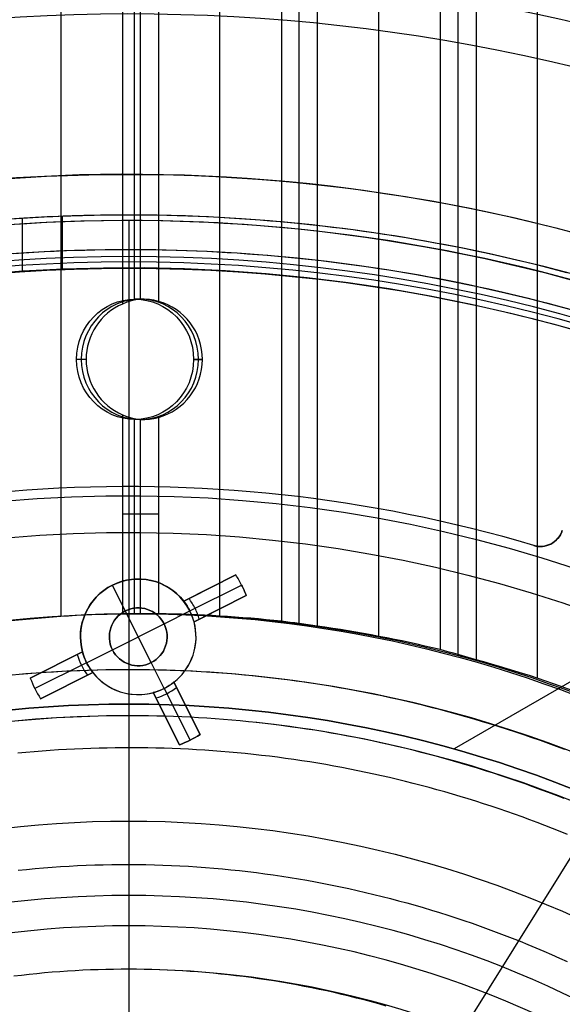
# Model space of a CAD drawing. Extents: x 19499 to 20475, y -6718 to -5871.
# Tile 36 of 60: x 19982 to 20006, y -6362 to -6320. Entities that reach past the tile are written whole.
import ezdxf

# ---------------------------------------------------------------- set-up
doc = ezdxf.new("R2010")
doc.units = 0
doc.layers.get('0').update_dxf_attribs({"linetype": 'CONTINUOUS'})
for name, color, linetype in [('BLANCO_METALICO', 7, 'CONTINUOUS'), ('COLOR', 7, 'CONTINUOUS'), ('LUZ', 7, 'CONTINUOUS')]:
    doc.layers.add(name, color=color, linetype=linetype)

msp = doc.modelspace()

# ---------------------------------------------------------------- linework, layer by layer
for p, q in [((19984.043, -6345.55, 63.858), (19984.043, -5871.439, 63.858)), ((19986.703, -5871.439, 64.228), (19986.703, -6332.037, 64.228)), ((19987.204, -5871.439, 66.397), (19987.204, -6331.829, 66.397)), ((19987.479, -6331.834, 64.651), (19987.479, -5871.439, 64.651)), ((19988.256, -5871.439, 65.074), (19988.256, -6331.92, 65.074)), ((19990.915, -6345.529, 65.444), (19990.915, -5871.439, 65.444)), ((19993.575, -5871.439, 65.815), (19993.575, -6345.754, 65.815)), ((19994.351, -6345.853, 66.238), (19994.351, -5871.439, 66.238)), ((19995.128, -5871.439, 66.661), (19995.128, -6345.965, 66.661)), ((19997.787, -6346.405, 67.031), (19997.787, -5871.439, 67.031)), ((20000.447, -5871.439, 67.401), (20000.447, -6346.979, 67.401)), ((20001.223, -6347.191, 67.824), (20001.223, -5871.439, 67.824)), ((20002, -5871.439, 68.247), (20002, -6347.417, 68.247)), ((20004.659, -6348.221, 68.618), (20004.659, -5871.439, 68.618)), ((19982.359, -6328.332, 67.967), (19982.359, -6330.636, 67.967)), ((19984.095, -6328.243, 62.683), (19984.095, -6330.544, 62.683)), ((19987.632, -6331.828, 64.734), (19987.246, -6331.828, 66.406)), ((19985.131, -6334.428, 64.009), (19984.713, -6334.428, 65.821)), ((19985.131, -6334.428, 64.009), (19984.713, -6334.428, 65.821)), ((19985.131, -6334.428, 64.009), (19984.713, -6334.428, 65.821)), ((19989.78, -6334.428, 66.991), (19990.161, -6334.428, 65.339)), ((19990.161, -6334.428, 65.339), (19989.78, -6334.428, 66.991)), ((19986.703, -6336.82, 64.228), (19986.703, -6345.438, 64.228)), ((19987.204, -6337.028, 66.397), (19987.204, -6345.428, 66.397)), ((19987.632, -6337.028, 64.734), (19987.246, -6337.028, 66.406)), ((19987.479, -6345.429, 64.651), (19987.479, -6337.023, 64.651)), ((19988.256, -6336.937, 65.074), (19988.256, -6345.433, 65.074)), ((20021.496, -6339.475, 88.125), (20001.055, -6351.276, 88.125)), ((19988.256, -6341.129, 65.074), (19986.703, -6341.129, 64.228))]:
    msp.add_line(p, q)
at = {"extrusion": (-0.224951, -1.11795e-14, 0.97437)}
msp.add_lwpolyline([(6360.2, 19552.369), (6359.725, 19552.034), (6359.251, 19551.695), (6358.781, 19551.351), (6358.312, 19551.004), (6357.846, 19550.653), (6357.382, 19550.297), (6356.921, 19549.938), (6356.462, 19549.575), (6356.006, 19549.208), (6355.553, 19548.837), (6355.102, 19548.463), (6354.654, 19548.084), (6354.209, 19547.702), (6353.767, 19547.316), (6353.327, 19546.926), (6352.89, 19546.533), (6352.457, 19546.136), (6352.026, 19545.735), (6351.598, 19545.331), (6351.174, 19544.923), (6350.752, 19544.512), (6350.334, 19544.097), (6349.919, 19543.679), (6349.507, 19543.258), (6349.098, 19542.833), (6348.693, 19542.405), (6348.291, 19541.973), (6347.893, 19541.539), (6347.498, 19541.101), (6347.106, 19540.66), (6346.718, 19540.216), (6346.333, 19539.769), (6345.952, 19539.319), (6345.575, 19538.866), (6345.201, 19538.41), (6344.831, 19537.951), (6344.464, 19537.49), (6344.102, 19537.025), (6343.743, 19536.558), (6343.388, 19536.088), (6343.036, 19535.616), (6342.689, 19535.141), (6342.345, 19534.664), (6342.005, 19534.184), (6341.669, 19533.701), (6341.337, 19533.217), (6341.009, 19532.729), (6340.685, 19532.24), (6340.366, 19531.748), (6340.05, 19531.255), (6339.738, 19530.759), (6339.43, 19530.261), (6339.126, 19529.761), (6338.826, 19529.259), (6338.531, 19528.755), (6338.239, 19528.249), (6337.952, 19527.742), (6337.669, 19527.232), (6337.39, 19526.721), (6337.115, 19526.209), (6336.845, 19525.694), (6336.578, 19525.179), (6336.316, 19524.661), (6336.058, 19524.143), (6335.805, 19523.622), (6335.555, 19523.101), (6335.31, 19522.578), (6335.069, 19522.054), (6334.833, 19521.529), (6334.6, 19521.003), (6334.372, 19520.475), (6334.148, 19519.947), (6333.929, 19519.418), (6333.714, 19518.887), (6333.502, 19518.356), (6333.296, 19517.824), (6333.093, 19517.292), (6332.895, 19516.758), (6332.701, 19516.224), (6332.511, 19515.689), (6332.326, 19515.154), (6332.145, 19514.619), (6331.968, 19514.082), (6331.795, 19513.546), (6331.627, 19513.009), (6331.463, 19512.472), (6331.303, 19511.934), (6331.147, 19511.397), (6330.995, 19510.859), (6330.848, 19510.321), (6330.705, 19509.783), (6330.566, 19509.245), (6330.431, 19508.707), (6330.3, 19508.169), (6330.173, 19507.632), (6330.051, 19507.094), (6329.932, 19506.557), (6329.818, 19506.02), (6329.708, 19505.483), (6329.601, 19504.947), (6329.499, 19504.411), (6329.401, 19503.875), (6329.307, 19503.34), (6329.217, 19502.806), (6329.13, 19502.272), (6329.048, 19501.738), (6328.97, 19501.206), (6328.895, 19500.674), (6328.824, 19500.143), (6328.758, 19499.612), (6328.695, 19499.083), (6328.635, 19498.554), (6328.58, 19498.026), (6328.528, 19497.499), (6328.48, 19496.973), (6328.436, 19496.448), (6328.396, 19495.924), (6328.359, 19495.402), (6328.326, 19494.88), (6328.296, 19494.359), (6328.27, 19493.84), (6328.248, 19493.322), (6328.229, 19492.805), (6328.213, 19492.289), (6328.201, 19491.775), (6328.193, 19491.262), (6328.188, 19490.75), (6328.186, 19490.24), (6328.188, 19489.721), (6328.193, 19489.2), (6328.202, 19488.678), (6328.214, 19488.154), (6328.23, 19487.629), (6328.25, 19487.103), (6328.273, 19486.576), (6328.3, 19486.047), (6328.331, 19485.517), (6328.365, 19484.986), (6328.403, 19484.454), (6328.445, 19483.92), (6328.491, 19483.386), (6328.541, 19482.851), (6328.594, 19482.314), (6328.652, 19481.777), (6328.713, 19481.238), (6328.778, 19480.699), (6328.848, 19480.159), (6328.921, 19479.618), (6328.998, 19479.077), (6329.079, 19478.534), (6329.165, 19477.991), (6329.254, 19477.448), (6329.348, 19476.904), (6329.446, 19476.359), (6329.547, 19475.814), (6329.653, 19475.268), (6329.764, 19474.722), (6329.878, 19474.176), (6329.997, 19473.629), (6330.12, 19473.082), (6330.247, 19472.535), (6330.378, 19471.988), (6330.514, 19471.44), (6330.654, 19470.893), (6330.798, 19470.345), (6330.946, 19469.798), (6331.099, 19469.251), (6331.256, 19468.703), (6331.418, 19468.156), (6331.584, 19467.61), (6331.754, 19467.063), (6331.929, 19466.517), (6332.108, 19465.971), (6332.292, 19465.426), (6332.48, 19464.881), (6332.672, 19464.337), (6332.869, 19463.794), (6333.07, 19463.251), (6333.275, 19462.709), (6333.485, 19462.167), (6333.7, 19461.627), (6333.919, 19461.087), (6334.142, 19460.548), (6334.37, 19460.01), (6334.602, 19459.474), (6334.838, 19458.938), (6335.079, 19458.404), (6335.325, 19457.871), (6335.574, 19457.339), (6335.829, 19456.808), (6336.087, 19456.279), (6336.35, 19455.751), (6336.618, 19455.225), (6336.889, 19454.7), (6337.165, 19454.177), (6337.446, 19453.656), (6337.73, 19453.136), (6338.02, 19452.618), (6338.313, 19452.102), (6338.611, 19451.588), (6338.912, 19451.076), (6339.219, 19450.566), (6339.529, 19450.057), (6339.844, 19449.551), (6340.163, 19449.047), (6340.486, 19448.546), (6340.813, 19448.046), (6341.144, 19447.549), (6341.48, 19447.055), (6341.819, 19446.562), (6342.163, 19446.072), (6342.51, 19445.585), (6342.862, 19445.101), (6343.218, 19444.619), (6343.577, 19444.139), (6343.941, 19443.663), (6344.308, 19443.189), (6344.68, 19442.718), (6345.055, 19442.25), (6345.434, 19441.785), (6345.817, 19441.323), (6346.203, 19440.864), (6346.593, 19440.408), (6346.987, 19439.955), (6347.385, 19439.505), (6347.786, 19439.059), (6348.19, 19438.616), (6348.599, 19438.176), (6349.01, 19437.74), (6349.425, 19437.307), (6349.844, 19436.877), (6350.266, 19436.451), (6350.691, 19436.028), (6351.119, 19435.609), (6351.551, 19435.194), (6351.986, 19434.782), (6352.424, 19434.374), (6352.865, 19433.97), (6353.309, 19433.57), (6353.757, 19433.173), (6354.207, 19432.78), (6354.66, 19432.391), (6355.116, 19432.006), (6355.575, 19431.625), (6356.036, 19431.247), (6356.501, 19430.874), (6356.968, 19430.505), (6357.437, 19430.14), (6357.909, 19429.779), (6358.384, 19429.422), (6358.861, 19429.069), (6359.341, 19428.721), (6359.823, 19428.376), (6360.307, 19428.036), (6360.794, 19427.7), (6361.282, 19427.369)], dxfattribs=at)
at = {"extrusion": (-0.224951, -3.0152e-14, 0.97437)}
msp.add_lwpolyline([(6359.442, 19427.369), (6358.976, 19427.706), (6358.513, 19428.047), (6358.051, 19428.393), (6357.592, 19428.742), (6357.136, 19429.095), (6356.682, 19429.451), (6356.23, 19429.812), (6355.781, 19430.176), (6355.335, 19430.544), (6354.891, 19430.916), (6354.45, 19431.292), (6354.011, 19431.671), (6353.576, 19432.054), (6353.143, 19432.44), (6352.713, 19432.83), (6352.286, 19433.224), (6351.862, 19433.621), (6351.44, 19434.021), (6351.022, 19434.425), (6350.607, 19434.832), (6350.195, 19435.243), (6349.786, 19435.657), (6349.38, 19436.074), (6348.978, 19436.495), (6348.579, 19436.919), (6348.183, 19437.346), (6347.79, 19437.776), (6347.401, 19438.209), (6347.015, 19438.645), (6346.632, 19439.084), (6346.253, 19439.526), (6345.878, 19439.971), (6345.506, 19440.419), (6345.137, 19440.87), (6344.772, 19441.323), (6344.411, 19441.779), (6344.053, 19442.238), (6343.699, 19442.7), (6343.349, 19443.164), (6343.002, 19443.631), (6342.659, 19444.1), (6342.32, 19444.572), (6341.985, 19445.046), (6341.654, 19445.522), (6341.326, 19446.001), (6341.002, 19446.482), (6340.682, 19446.966), (6340.366, 19447.451), (6340.054, 19447.939), (6339.746, 19448.428), (6339.442, 19448.92), (6339.142, 19449.414), (6338.846, 19449.909), (6338.554, 19450.407), (6338.265, 19450.906), (6337.981, 19451.407), (6337.701, 19451.91), (6337.425, 19452.414), (6337.154, 19452.92), (6336.886, 19453.428), (6336.622, 19453.937), (6336.362, 19454.448), (6336.107, 19454.96), (6335.856, 19455.473), (6335.609, 19455.988), (6335.366, 19456.504), (6335.127, 19457.021), (6334.892, 19457.54), (6334.661, 19458.059), (6334.435, 19458.579), (6334.213, 19459.101), (6333.995, 19459.623), (6333.781, 19460.147), (6333.571, 19460.671), (6333.365, 19461.196), (6333.164, 19461.722), (6332.967, 19462.248), (6332.774, 19462.776), (6332.585, 19463.303), (6332.4, 19463.832), (6332.219, 19464.36), (6332.043, 19464.89), (6331.871, 19465.419), (6331.702, 19465.95), (6331.538, 19466.48), (6331.378, 19467.011), (6331.223, 19467.541), (6331.071, 19468.072), (6330.923, 19468.604), (6330.78, 19469.135), (6330.64, 19469.666), (6330.505, 19470.197), (6330.373, 19470.728), (6330.246, 19471.26), (6330.122, 19471.791), (6330.003, 19472.321), (6329.888, 19472.852), (6329.776, 19473.382), (6329.669, 19473.912), (6329.565, 19474.441), (6329.466, 19474.971), (6329.37, 19475.499), (6329.278, 19476.027), (6329.19, 19476.555), (6329.106, 19477.082), (6329.026, 19477.609), (6328.95, 19478.134), (6328.877, 19478.66), (6328.808, 19479.184), (6328.743, 19479.708), (6328.682, 19480.23), (6328.624, 19480.752), (6328.57, 19481.273), (6328.52, 19481.794), (6328.473, 19482.313), (6328.43, 19482.831), (6328.39, 19483.348), (6328.355, 19483.864), (6328.322, 19484.38), (6328.293, 19484.894), (6328.268, 19485.406), (6328.246, 19485.918), (6328.228, 19486.428), (6328.213, 19486.937), (6328.201, 19487.445), (6328.193, 19487.952), (6328.188, 19488.457), (6328.186, 19488.961), (6328.188, 19489.487), (6328.193, 19490.014), (6328.202, 19490.543), (6328.215, 19491.074), (6328.231, 19491.605), (6328.251, 19492.138), (6328.275, 19492.673), (6328.303, 19493.208), (6328.334, 19493.745), (6328.37, 19494.283), (6328.409, 19494.823), (6328.452, 19495.363), (6328.499, 19495.904), (6328.55, 19496.447), (6328.605, 19496.991), (6328.664, 19497.535), (6328.727, 19498.08), (6328.794, 19498.627), (6328.865, 19499.174), (6328.94, 19499.722), (6329.02, 19500.271), (6329.103, 19500.82), (6329.191, 19501.37), (6329.283, 19501.921), (6329.379, 19502.472), (6329.479, 19503.024), (6329.584, 19503.577), (6329.693, 19504.129), (6329.806, 19504.683), (6329.923, 19505.236), (6330.045, 19505.79), (6330.171, 19506.344), (6330.302, 19506.898), (6330.437, 19507.453), (6330.576, 19508.007), (6330.72, 19508.562), (6330.868, 19509.116), (6331.021, 19509.671), (6331.178, 19510.225), (6331.339, 19510.779), (6331.505, 19511.333), (6331.675, 19511.887), (6331.85, 19512.44), (6332.03, 19512.993), (6332.214, 19513.545), (6332.402, 19514.097), (6332.595, 19514.649), (6332.793, 19515.199), (6332.995, 19515.75), (6333.202, 19516.299), (6333.413, 19516.848), (6333.628, 19517.395), (6333.849, 19517.942), (6334.073, 19518.488), (6334.303, 19519.033), (6334.536, 19519.577), (6334.775, 19520.12), (6335.018, 19520.662), (6335.265, 19521.202), (6335.517, 19521.741), (6335.774, 19522.279), (6336.035, 19522.815), (6336.3, 19523.35), (6336.57, 19523.883), (6336.844, 19524.415), (6337.123, 19524.945), (6337.407, 19525.473), (6337.695, 19526), (6337.987, 19526.525), (6338.284, 19527.048), (6338.585, 19527.568), (6338.89, 19528.087), (6339.2, 19528.604), (6339.514, 19529.119), (6339.833, 19529.632), (6340.155, 19530.142), (6340.483, 19530.651), (6340.814, 19531.156), (6341.15, 19531.66), (6341.49, 19532.161), (6341.834, 19532.659), (6342.182, 19533.155), (6342.534, 19533.649), (6342.891, 19534.139), (6343.251, 19534.627), (6343.616, 19535.112), (6343.985, 19535.595), (6344.357, 19536.074), (6344.734, 19536.551), (6345.115, 19537.024), (6345.499, 19537.495), (6345.887, 19537.963), (6346.28, 19538.427), (6346.675, 19538.888), (6347.075, 19539.346), (6347.479, 19539.801), (6347.886, 19540.252), (6348.297, 19540.7), (6348.711, 19541.145), (6349.129, 19541.586), (6349.55, 19542.023), (6349.975, 19542.457), (6350.404, 19542.888), (6350.835, 19543.314), (6351.271, 19543.738), (6351.709, 19544.157), (6352.151, 19544.573), (6352.595, 19544.984), (6353.044, 19545.392), (6353.495, 19545.797), (6353.949, 19546.197), (6354.406, 19546.593), (6354.866, 19546.985), (6355.33, 19547.373), (6355.796, 19547.758), (6356.265, 19548.138), (6356.736, 19548.514), (6357.21, 19548.885), (6357.687, 19549.253), (6358.167, 19549.617), (6358.649, 19549.976), (6359.134, 19550.331), (6359.621, 19550.681), (6360.111, 19551.027), (6360.603, 19551.369), (6361.097, 19551.707), (6361.593, 19552.04), (6362.092, 19552.369)], dxfattribs=at)
for points in [[(20005.932, -6330.682), (20005.498, -6330.566), (20005.063, -6330.454), (20004.628, -6330.344), (20004.191, -6330.237), (20003.754, -6330.133), (20003.317, -6330.031), (20002.879, -6329.932), (20002.44, -6329.836), (20002, -6329.742), (20001.56, -6329.652), (20001.12, -6329.564), (20000.679, -6329.478), (20000.237, -6329.396), (19999.795, -6329.316), (19999.352, -6329.239), (19998.909, -6329.164), (19998.465, -6329.093), (19998.021, -6329.024), (19997.577, -6328.957), (19997.132, -6328.894), (19996.687, -6328.833), (19996.241, -6328.775), (19995.795, -6328.72), (19995.349, -6328.667), (19994.902, -6328.617), (19994.455, -6328.57), (19994.008, -6328.526), (19993.56, -6328.484), (19993.113, -6328.445), (19992.665, -6328.409), (19992.216, -6328.375), (19991.768, -6328.345), (19991.319, -6328.317), (19990.871, -6328.291), (19990.422, -6328.269), (19989.973, -6328.249), (19989.523, -6328.232), (19989.074, -6328.218), (19988.625, -6328.206), (19988.175, -6328.198), (19987.726, -6328.192), (19987.277, -6328.188), (19986.827, -6328.188), (19986.378, -6328.19), (19985.928, -6328.195), (19985.479, -6328.203), (19985.029, -6328.213), (19984.58, -6328.226), (19984.131, -6328.242), (19983.682, -6328.261), (19983.233, -6328.282), (19982.784, -6328.307), (19982.335, -6328.334), (19981.887, -6328.363)], [(20005.969, -6332.246), (20005.544, -6332.131), (20005.119, -6332.018), (20004.693, -6331.907), (20004.266, -6331.8), (20003.839, -6331.695), (20003.411, -6331.593), (20002.982, -6331.493), (20002.553, -6331.396), (20002.123, -6331.302), (20001.693, -6331.211), (20001.262, -6331.122), (20000.83, -6331.035), (20000.398, -6330.952), (19999.965, -6330.871), (19999.532, -6330.793), (19999.099, -6330.717), (19998.664, -6330.644), (19998.23, -6330.574), (19997.795, -6330.506), (19997.36, -6330.442), (19996.924, -6330.379), (19996.488, -6330.32), (19996.051, -6330.263), (19995.614, -6330.209), (19995.177, -6330.157), (19994.74, -6330.108), (19994.302, -6330.062), (19993.864, -6330.019), (19993.426, -6329.978), (19992.987, -6329.94), (19992.548, -6329.904), (19992.109, -6329.872), (19991.67, -6329.841), (19991.23, -6329.814), (19990.791, -6329.789), (19990.351, -6329.767), (19989.911, -6329.748), (19989.471, -6329.731), (19989.031, -6329.717), (19988.591, -6329.706), (19988.151, -6329.697), (19987.711, -6329.691), (19987.27, -6329.688), (19986.83, -6329.688), (19986.39, -6329.69), (19985.95, -6329.695), (19985.509, -6329.702), (19985.069, -6329.713), (19984.629, -6329.726), (19984.189, -6329.741), (19983.749, -6329.759), (19983.309, -6329.781), (19982.87, -6329.804), (19982.43, -6329.831), (19981.991, -6329.86)], [(20005.839, -6351.299), (20005.487, -6351.168), (20005.134, -6351.039), (20004.781, -6350.912), (20004.426, -6350.788), (20004.071, -6350.666), (20003.714, -6350.547), (20003.357, -6350.43), (20003, -6350.316), (20002.641, -6350.204), (20002.282, -6350.095), (20001.922, -6349.988), (20001.561, -6349.884), (20001.199, -6349.782), (20000.837, -6349.683), (20000.474, -6349.586), (20000.111, -6349.492), (19999.747, -6349.4), (19999.382, -6349.311), (19999.017, -6349.224), (19998.651, -6349.141), (19998.284, -6349.059), (19997.917, -6348.98), (19997.549, -6348.904), (19997.181, -6348.831), (19996.812, -6348.76), (19996.443, -6348.692), (19996.073, -6348.626), (19995.703, -6348.563), (19995.333, -6348.503), (19994.962, -6348.445), (19994.59, -6348.39), (19994.218, -6348.338), (19993.846, -6348.288), (19993.474, -6348.241), (19993.101, -6348.197), (19992.728, -6348.155), (19992.354, -6348.116), (19991.98, -6348.079), (19991.606, -6348.046), (19991.232, -6348.015), (19990.857, -6347.986), (19990.483, -6347.96), (19990.108, -6347.937), (19989.733, -6347.917), (19989.358, -6347.899), (19988.982, -6347.884), (19988.607, -6347.871), (19988.231, -6347.861), (19987.856, -6347.854), (19987.48, -6347.849), (19987.104, -6347.847), (19986.728, -6347.848), (19986.353, -6347.851), (19985.977, -6347.857), (19985.601, -6347.866), (19985.226, -6347.877), (19984.85, -6347.891), (19984.475, -6347.907), (19984.099, -6347.926), (19983.724, -6347.948), (19983.349, -6347.972), (19982.974, -6347.999), (19982.6, -6348.028), (19982.225, -6348.06)], [(20005.813, -6353.422), (20005.476, -6353.291), (20005.138, -6353.162), (20004.799, -6353.036), (20004.459, -6352.911), (20004.119, -6352.789), (20003.778, -6352.67), (20003.435, -6352.553), (20003.092, -6352.438), (20002.749, -6352.325), (20002.404, -6352.215), (20002.059, -6352.108), (20001.713, -6352.002), (20001.366, -6351.899), (20001.019, -6351.799), (20000.671, -6351.701), (20000.322, -6351.605), (19999.973, -6351.512), (19999.623, -6351.422), (19999.272, -6351.333), (19998.921, -6351.248), (19998.569, -6351.164), (19998.217, -6351.084), (19997.864, -6351.005), (19997.51, -6350.929), (19997.156, -6350.856), (19996.802, -6350.785), (19996.447, -6350.717), (19996.091, -6350.651), (19995.735, -6350.588), (19995.379, -6350.527), (19995.022, -6350.469), (19994.665, -6350.414), (19994.307, -6350.361), (19993.949, -6350.31), (19993.591, -6350.263), (19993.232, -6350.217), (19992.873, -6350.175), (19992.514, -6350.134), (19992.154, -6350.097), (19991.794, -6350.062), (19991.434, -6350.029), (19991.074, -6349.999), (19990.713, -6349.972), (19990.352, -6349.947), (19989.991, -6349.925), (19989.63, -6349.905), (19989.269, -6349.888), (19988.908, -6349.874), (19988.546, -6349.861), (19988.185, -6349.852), (19987.823, -6349.845), (19987.461, -6349.84), (19987.099, -6349.838), (19986.738, -6349.839), (19986.376, -6349.842), (19986.014, -6349.848), (19985.652, -6349.856), (19985.291, -6349.867), (19984.929, -6349.88), (19984.568, -6349.896), (19984.206, -6349.914), (19983.845, -6349.935), (19983.484, -6349.958), (19983.123, -6349.984), (19982.762, -6350.012), (19982.402, -6350.043), (19982.041, -6350.077)], [(20005.96, -6354.974), (20005.634, -6354.842), (20005.307, -6354.712), (20004.979, -6354.585), (20004.65, -6354.459), (20004.32, -6354.336), (20003.99, -6354.215), (20003.658, -6354.096), (20003.326, -6353.98), (20002.993, -6353.866), (20002.659, -6353.754), (20002.325, -6353.645), (20001.99, -6353.538), (20001.654, -6353.433), (20001.317, -6353.33), (20000.98, -6353.23), (20000.642, -6353.133), (20000.303, -6353.037), (19999.964, -6352.944), (19999.624, -6352.853), (19999.283, -6352.765), (19998.942, -6352.679), (19998.6, -6352.596), (19998.258, -6352.515), (19997.915, -6352.436), (19997.571, -6352.36), (19997.227, -6352.286), (19996.883, -6352.215), (19996.538, -6352.146), (19996.192, -6352.08), (19995.846, -6352.016), (19995.5, -6351.954), (19995.153, -6351.895), (19994.806, -6351.839), (19994.458, -6351.785), (19994.11, -6351.733), (19993.762, -6351.684), (19993.413, -6351.637), (19993.064, -6351.593), (19992.715, -6351.552), (19992.365, -6351.513), (19992.015, -6351.476), (19991.665, -6351.442), (19991.314, -6351.41), (19990.964, -6351.381), (19990.613, -6351.355), (19990.262, -6351.331), (19989.91, -6351.309), (19989.559, -6351.29), (19989.207, -6351.273), (19988.856, -6351.259), (19988.504, -6351.247), (19988.152, -6351.238), (19987.8, -6351.231), (19987.448, -6351.227), (19987.096, -6351.225), (19986.744, -6351.225), (19986.392, -6351.228), (19986.04, -6351.234), (19985.688, -6351.242), (19985.336, -6351.252), (19984.984, -6351.265), (19984.632, -6351.28), (19984.281, -6351.298), (19983.929, -6351.318), (19983.578, -6351.341), (19983.226, -6351.366), (19982.875, -6351.394), (19982.524, -6351.424), (19982.174, -6351.456)], [(19982.187, -6356.52), (19982.555, -6356.482), (19982.922, -6356.448), (19983.29, -6356.416), (19983.658, -6356.387), (19984.026, -6356.361), (19984.394, -6356.339), (19984.763, -6356.319), (19985.131, -6356.303), (19985.5, -6356.289), (19985.869, -6356.279), (19986.238, -6356.272), (19986.607, -6356.268), (19986.976, -6356.267), (19987.345, -6356.269), (19987.714, -6356.274), (19988.082, -6356.282), (19988.451, -6356.294), (19988.82, -6356.308), (19989.188, -6356.326), (19989.557, -6356.347), (19989.925, -6356.371), (19990.293, -6356.397), (19990.66, -6356.427), (19991.028, -6356.46), (19991.395, -6356.496), (19991.762, -6356.535), (19992.129, -6356.577), (19992.495, -6356.622), (19992.861, -6356.67), (19993.226, -6356.721), (19993.592, -6356.775), (19993.956, -6356.832), (19994.321, -6356.892), (19994.684, -6356.954), (19995.048, -6357.02), (19995.411, -6357.089), (19995.773, -6357.16), (19996.134, -6357.235), (19996.496, -6357.312), (19996.856, -6357.392), (19997.216, -6357.476), (19997.575, -6357.562), (19997.934, -6357.651), (19998.291, -6357.742), (19998.648, -6357.837), (19999.005, -6357.934), (19999.36, -6358.035), (19999.715, -6358.138), (20000.069, -6358.244), (20000.422, -6358.353), (20000.775, -6358.464), (20001.126, -6358.578), (20001.476, -6358.696), (20001.826, -6358.815), (20002.175, -6358.938), (20002.522, -6359.064), (20002.869, -6359.192), (20003.214, -6359.323), (20003.559, -6359.456), (20003.902, -6359.592), (20004.245, -6359.731), (20004.586, -6359.873), (20004.926, -6360.018), (20005.265, -6360.165), (20005.603, -6360.315), (20005.94, -6360.467)], [(19998.117, -6362.391), (19997.797, -6362.3), (19997.477, -6362.213), (19997.156, -6362.128), (19996.834, -6362.045), (19996.511, -6361.965), (19996.188, -6361.888), (19995.864, -6361.813), (19995.54, -6361.741), (19995.215, -6361.671), (19994.89, -6361.604), (19994.564, -6361.54), (19994.237, -6361.478), (19993.911, -6361.419), (19993.583, -6361.362), (19993.256, -6361.308), (19992.928, -6361.257), (19992.599, -6361.209), (19992.27, -6361.163), (19991.941, -6361.12), (19991.611, -6361.079), (19991.282, -6361.042), (19990.952, -6361.007), (19990.621, -6360.974), (19990.291, -6360.945), (19989.96, -6360.918), (19989.629, -6360.894), (19989.297, -6360.872), (19988.966, -6360.854), (19988.635, -6360.838), (19988.303, -6360.825), (19987.971, -6360.814), (19987.639, -6360.807), (19987.308, -6360.802), (19986.976, -6360.8), (19986.644, -6360.801), (19986.312, -6360.805), (19985.98, -6360.811), (19985.648, -6360.82), (19985.317, -6360.832), (19984.985, -6360.847), (19984.653, -6360.865), (19984.322, -6360.885), (19983.991, -6360.908), (19983.66, -6360.934), (19983.329, -6360.963), (19982.998, -6360.994), (19982.668, -6361.028), (19982.338, -6361.065), (19982.008, -6361.105)]]:
    msp.add_lwpolyline(points)
at = {"extrusion": (-0.224951, -7.42593e-14, 0.97437)}
msp.add_lwpolyline([(6365.65, 19427.369), (6365.14, 19427.678), (6364.631, 19427.991), (6364.125, 19428.31), (6363.62, 19428.633), (6363.118, 19428.96), (6362.618, 19429.293), (6362.121, 19429.63), (6361.625, 19429.971), (6361.132, 19430.317), (6360.642, 19430.667), (6360.154, 19431.022), (6359.669, 19431.382), (6359.186, 19431.746), (6358.707, 19432.114), (6358.23, 19432.486), (6357.755, 19432.863), (6357.284, 19433.245), (6356.815, 19433.63), (6356.35, 19434.02), (6355.888, 19434.414), (6355.428, 19434.812), (6354.972, 19435.214), (6354.519, 19435.62), (6354.069, 19436.031), (6353.623, 19436.445), (6353.18, 19436.863), (6352.74, 19437.285), (6352.304, 19437.711), (6351.871, 19438.141), (6351.442, 19438.575), (6351.017, 19439.012), (6350.595, 19439.453), (6350.176, 19439.898), (6349.762, 19440.346), (6349.351, 19440.798), (6348.944, 19441.253), (6348.541, 19441.712), (6348.142, 19442.174), (6347.747, 19442.64), (6347.356, 19443.108), (6346.969, 19443.58), (6346.585, 19444.055), (6346.206, 19444.534), (6345.831, 19445.015), (6345.461, 19445.499), (6345.094, 19445.986), (6344.732, 19446.477), (6344.374, 19446.97), (6344.02, 19447.465), (6343.67, 19447.964), (6343.325, 19448.465), (6342.984, 19448.968), (6342.648, 19449.475), (6342.316, 19449.983), (6341.989, 19450.495), (6341.666, 19451.008), (6341.347, 19451.524), (6341.033, 19452.042), (6340.724, 19452.562), (6340.419, 19453.084), (6340.119, 19453.609), (6339.823, 19454.135), (6339.532, 19454.663), (6339.246, 19455.193), (6338.964, 19455.725), (6338.687, 19456.259), (6338.414, 19456.794), (6338.146, 19457.331), (6337.883, 19457.869), (6337.625, 19458.409), (6337.371, 19458.95), (6337.122, 19459.493), (6336.878, 19460.037), (6336.638, 19460.582), (6336.403, 19461.129), (6336.173, 19461.676), (6335.948, 19462.225), (6335.727, 19462.774), (6335.511, 19463.325), (6335.3, 19463.876), (6335.094, 19464.428), (6334.892, 19464.981), (6334.695, 19465.535), (6334.503, 19466.089), (6334.315, 19466.643), (6334.132, 19467.199), (6333.954, 19467.754), (6333.78, 19468.31), (6333.612, 19468.867), (6333.447, 19469.423), (6333.288, 19469.98), (6333.133, 19470.537), (6332.983, 19471.094), (6332.837, 19471.651), (6332.696, 19472.208), (6332.56, 19472.765), (6332.428, 19473.322), (6332.3, 19473.878), (6332.178, 19474.435), (6332.059, 19474.991), (6331.946, 19475.546), (6331.836, 19476.102), (6331.732, 19476.657), (6331.631, 19477.211), (6331.535, 19477.765), (6331.444, 19478.318), (6331.356, 19478.87), (6331.273, 19479.422), (6331.195, 19479.973), (6331.121, 19480.523), (6331.051, 19481.073), (6330.985, 19481.621), (6330.923, 19482.169), (6330.866, 19482.715), (6330.813, 19483.261), (6330.764, 19483.805), (6330.719, 19484.349), (6330.678, 19484.891), (6330.641, 19485.432), (6330.608, 19485.972), (6330.579, 19486.51), (6330.554, 19487.047), (6330.533, 19487.583), (6330.516, 19488.117), (6330.503, 19488.65), (6330.493, 19489.182), (6330.488, 19489.712), (6330.486, 19490.24), (6330.488, 19490.758), (6330.493, 19491.278), (6330.502, 19491.8), (6330.515, 19492.323), (6330.531, 19492.847), (6330.552, 19493.373), (6330.576, 19493.9), (6330.603, 19494.428), (6330.635, 19494.958), (6330.671, 19495.488), (6330.71, 19496.02), (6330.753, 19496.553), (6330.8, 19497.087), (6330.852, 19497.622), (6330.907, 19498.159), (6330.966, 19498.696), (6331.029, 19499.234), (6331.097, 19499.773), (6331.168, 19500.312), (6331.244, 19500.853), (6331.323, 19501.394), (6331.407, 19501.936), (6331.495, 19502.479), (6331.588, 19503.022), (6331.684, 19503.566), (6331.785, 19504.11), (6331.89, 19504.655), (6332, 19505.2), (6332.113, 19505.746), (6332.232, 19506.292), (6332.354, 19506.838), (6332.481, 19507.384), (6332.612, 19507.931), (6332.748, 19508.477), (6332.888, 19509.024), (6333.032, 19509.571), (6333.181, 19510.117), (6333.334, 19510.664), (6333.492, 19511.21), (6333.655, 19511.756), (6333.821, 19512.302), (6333.993, 19512.848), (6334.169, 19513.393), (6334.349, 19513.938), (6334.534, 19514.482), (6334.723, 19515.026), (6334.917, 19515.569), (6335.116, 19516.112), (6335.319, 19516.653), (6335.527, 19517.194), (6335.739, 19517.735), (6335.956, 19518.274), (6336.177, 19518.812), (6336.403, 19519.349), (6336.633, 19519.886), (6336.868, 19520.421), (6337.108, 19520.955), (6337.352, 19521.488), (6337.6, 19522.019), (6337.853, 19522.549), (6338.111, 19523.078), (6338.373, 19523.605), (6338.64, 19524.13), (6338.911, 19524.654), (6339.187, 19525.177), (6339.467, 19525.697), (6339.752, 19526.216), (6340.041, 19526.733), (6340.334, 19527.248), (6340.632, 19527.761), (6340.934, 19528.273), (6341.241, 19528.782), (6341.552, 19529.289), (6341.867, 19529.793), (6342.187, 19530.296), (6342.511, 19530.796), (6342.839, 19531.294), (6343.172, 19531.789), (6343.509, 19532.282), (6343.85, 19532.773), (6344.195, 19533.261), (6344.544, 19533.746), (6344.897, 19534.228), (6345.255, 19534.708), (6345.616, 19535.185), (6345.982, 19535.659), (6346.351, 19536.13), (6346.725, 19536.598), (6347.102, 19537.064), (6347.484, 19537.526), (6347.869, 19537.985), (6348.258, 19538.441), (6348.651, 19538.893), (6349.047, 19539.343), (6349.448, 19539.789), (6349.852, 19540.231), (6350.259, 19540.67), (6350.67, 19541.106), (6351.085, 19541.538), (6351.503, 19541.967), (6351.925, 19542.392), (6352.35, 19542.814), (6352.778, 19543.231), (6353.21, 19543.645), (6353.645, 19544.056), (6354.083, 19544.462), (6354.525, 19544.865), (6354.969, 19545.263), (6355.417, 19545.658), (6355.868, 19546.049), (6356.321, 19546.436), (6356.778, 19546.819), (6357.238, 19547.197), (6357.7, 19547.572), (6358.165, 19547.943), (6358.633, 19548.309), (6359.103, 19548.671), (6359.576, 19549.029), (6360.052, 19549.382), (6360.53, 19549.732), (6361.011, 19550.077), (6361.494, 19550.417), (6361.979, 19550.754), (6362.467, 19551.086), (6362.957, 19551.413), (6363.449, 19551.736), (6363.944, 19552.055), (6364.44, 19552.369)], dxfattribs=at)
at = {"extrusion": (-0.224951, 5.19309e-14, 0.97437)}
msp.add_lwpolyline([(6365.957, 19552.015), (6365.443, 19551.707), (6364.931, 19551.395), (6364.421, 19551.078), (6363.913, 19550.756), (6363.407, 19550.43), (6362.904, 19550.099), (6362.402, 19549.763), (6361.903, 19549.422), (6361.407, 19549.077), (6360.913, 19548.728), (6360.421, 19548.374), (6359.932, 19548.015), (6359.446, 19547.652), (6358.962, 19547.284), (6358.482, 19546.912), (6358.004, 19546.536), (6357.529, 19546.155), (6357.056, 19545.77), (6356.587, 19545.381), (6356.121, 19544.987), (6355.658, 19544.589), (6355.198, 19544.187), (6354.741, 19543.781), (6354.288, 19543.371), (6353.838, 19542.956), (6353.391, 19542.538), (6352.948, 19542.116), (6352.508, 19541.69), (6352.071, 19541.259), (6351.639, 19540.826), (6351.209, 19540.388), (6350.784, 19539.946), (6350.362, 19539.501), (6349.944, 19539.052), (6349.53, 19538.6), (6349.119, 19538.144), (6348.713, 19537.685), (6348.31, 19537.222), (6347.911, 19536.756), (6347.516, 19536.286), (6347.126, 19535.813), (6346.739, 19535.337), (6346.357, 19534.858), (6345.978, 19534.376), (6345.604, 19533.89), (6345.234, 19533.402), (6344.869, 19532.911), (6344.507, 19532.416), (6344.15, 19531.919), (6343.798, 19531.42), (6343.449, 19530.917), (6343.105, 19530.412), (6342.766, 19529.904), (6342.431, 19529.394), (6342.1, 19528.881), (6341.774, 19528.366), (6341.453, 19527.849), (6341.136, 19527.329), (6340.823, 19526.807), (6340.516, 19526.283), (6340.213, 19525.757), (6339.914, 19525.229), (6339.62, 19524.699), (6339.331, 19524.167), (6339.046, 19523.633), (6338.767, 19523.097), (6338.492, 19522.56), (6338.221, 19522.021), (6337.955, 19521.481), (6337.695, 19520.939), (6337.438, 19520.395), (6337.187, 19519.85), (6336.94, 19519.304), (6336.698, 19518.757), (6336.461, 19518.208), (6336.229, 19517.658), (6336.001, 19517.107), (6335.778, 19516.555), (6335.56, 19516.003), (6335.347, 19515.449), (6335.139, 19514.894), (6334.935, 19514.339), (6334.736, 19513.783), (6334.542, 19513.226), (6334.352, 19512.669), (6334.168, 19512.112), (6333.988, 19511.553), (6333.813, 19510.995), (6333.642, 19510.436), (6333.476, 19509.877), (6333.315, 19509.318), (6333.159, 19508.758), (6333.007, 19508.198), (6332.86, 19507.639), (6332.718, 19507.079), (6332.58, 19506.52), (6332.447, 19505.96), (6332.318, 19505.401), (6332.194, 19504.842), (6332.075, 19504.283), (6331.96, 19503.725), (6331.849, 19503.167), (6331.744, 19502.609), (6331.642, 19502.052), (6331.545, 19501.496), (6331.453, 19500.94), (6331.365, 19500.385), (6331.281, 19499.83), (6331.202, 19499.277), (6331.127, 19498.724), (6331.056, 19498.172), (6330.99, 19497.621), (6330.927, 19497.07), (6330.869, 19496.521), (6330.816, 19495.973), (6330.766, 19495.426), (6330.721, 19494.88), (6330.68, 19494.335), (6330.642, 19493.792), (6330.609, 19493.249), (6330.58, 19492.708), (6330.555, 19492.169), (6330.534, 19491.631), (6330.516, 19491.094), (6330.503, 19490.558), (6330.494, 19490.024), (6330.488, 19489.492), (6330.486, 19488.961), (6330.488, 19488.449), (6330.493, 19487.936), (6330.502, 19487.422), (6330.514, 19486.906), (6330.53, 19486.389), (6330.55, 19485.87), (6330.573, 19485.35), (6330.6, 19484.829), (6330.631, 19484.307), (6330.666, 19483.783), (6330.704, 19483.259), (6330.746, 19482.733), (6330.792, 19482.206), (6330.842, 19481.678), (6330.895, 19481.149), (6330.953, 19480.619), (6331.015, 19480.089), (6331.08, 19479.557), (6331.15, 19479.025), (6331.223, 19478.492), (6331.301, 19477.958), (6331.382, 19477.423), (6331.468, 19476.888), (6331.558, 19476.352), (6331.652, 19475.816), (6331.75, 19475.279), (6331.852, 19474.741), (6331.959, 19474.204), (6332.069, 19473.665), (6332.184, 19473.127), (6332.303, 19472.588), (6332.426, 19472.049), (6332.554, 19471.51), (6332.686, 19470.971), (6332.822, 19470.431), (6332.962, 19469.892), (6333.107, 19469.352), (6333.256, 19468.813), (6333.41, 19468.274), (6333.568, 19467.735), (6333.73, 19467.196), (6333.897, 19466.657), (6334.068, 19466.119), (6334.243, 19465.581), (6334.423, 19465.044), (6334.607, 19464.507), (6334.796, 19463.971), (6334.989, 19463.435), (6335.186, 19462.9), (6335.388, 19462.366), (6335.595, 19461.832), (6335.805, 19461.3), (6336.021, 19460.768), (6336.24, 19460.237), (6336.464, 19459.707), (6336.693, 19459.178), (6336.926, 19458.65), (6337.163, 19458.124), (6337.405, 19457.598), (6337.651, 19457.074), (6337.902, 19456.552), (6338.157, 19456.03), (6338.416, 19455.51), (6338.68, 19454.992), (6338.949, 19454.475), (6339.221, 19453.96), (6339.498, 19453.446), (6339.779, 19452.935), (6340.065, 19452.425), (6340.355, 19451.917), (6340.649, 19451.41), (6340.948, 19450.906), (6341.25, 19450.404), (6341.557, 19449.904), (6341.869, 19449.406), (6342.184, 19448.91), (6342.504, 19448.416), (6342.827, 19447.925), (6343.155, 19447.436), (6343.487, 19446.949), (6343.823, 19446.465), (6344.164, 19445.984), (6344.508, 19445.505), (6344.856, 19445.028), (6345.208, 19444.555), (6345.565, 19444.084), (6345.925, 19443.615), (6346.289, 19443.15), (6346.657, 19442.688), (6347.028, 19442.228), (6347.404, 19441.771), (6347.783, 19441.318), (6348.166, 19440.867), (6348.553, 19440.42), (6348.943, 19439.976), (6349.337, 19439.535), (6349.735, 19439.097), (6350.136, 19438.663), (6350.54, 19438.232), (6350.948, 19437.804), (6351.36, 19437.38), (6351.775, 19436.959), (6352.193, 19436.542), (6352.615, 19436.128), (6353.039, 19435.718), (6353.467, 19435.312), (6353.898, 19434.91), (6354.333, 19434.511), (6354.77, 19434.116), (6355.21, 19433.724), (6355.654, 19433.337), (6356.1, 19432.953), (6356.549, 19432.573), (6357.001, 19432.198), (6357.456, 19431.826), (6357.913, 19431.458), (6358.373, 19431.095), (6358.836, 19430.735), (6359.301, 19430.379), (6359.769, 19430.028), (6360.24, 19429.681), (6360.712, 19429.338), (6361.188, 19428.999), (6361.665, 19428.664), (6362.145, 19428.334), (6362.627, 19428.008), (6363.111, 19427.686), (6363.597, 19427.369)], dxfattribs=at)
at = {"extrusion": (0, 0, -1)}
for centre, radius in [((-19986.976, -6401.428, -89.375), 70.942), ((-19986.976, -6401.428, -46.5), 70.942), ((-19986.976, -6401.428, -88.125), 52.091), ((-19986.976, -6401.428, -62.125), 47.035)]:
    msp.add_arc(centre, radius, 330, 150, dxfattribs=at)
for centre, radius, start, end in [((19986.976, -6401.428, 89.375), 73.242, 30, 210), ((19986.976, -6401.428, 68.687), 73.242, 91.17127, 191.58203), ((19986.976, -6401.428, 46.5), 71.742, 52.5, 187.5), ((19986.976, -6401.428, 88.63), 71.445, 30, 210), ((19986.976, -6401.428, 89.056), 71.211, 30, 210), ((19986.976, -6401.428, 88.125), 70.939, 75, 165), ((19986.575, -6402.241, 88.125), 71.828, 52.64102, 74.85898), ((19986.976, -6401.428, 88.125), 70.939, 52.5, 75), ((19986.976, -6401.428, 67.125), 53.582, 30, 210), ((19986.976, -6401.428, 65.621), 53.582, 30, 210), ((19986.976, -6401.428, 67.125), 52.091, 30, 210), ((19986.976, -6401.428, 77.625), 52.091, 30, 210), ((19986.976, -6401.428, 62.125), 51.591, 88.4582, 151.5418), ((19986.976, -6401.428, 62.125), 51.591, 55.7143, 83.8753), ((19986.976, -6401.428, 105.125), 43.818, 30, 210), ((19986.976, -6401.428, 52.54), 42.506, 30, 210), ((19986.976, -6401.428, 51.125), 40.628, 60, 90)]:
    msp.add_arc(centre, radius, start, end)
at = {"extrusion": (0.224951, 6.87881e-16, -0.97437)}
msp.add_arc((-6334.428, 19489.913, 4431.448), 2.6, 270, 90, dxfattribs=at)
at = {"extrusion": (-0.224951, 0, 0.97437)}
for start, end in [(90, 270), (270, 90)]:
    msp.add_arc((6334.428, 19489.913, -4432.373), 2.6, start, end, dxfattribs=at)
at = {"extrusion": (-0.137922, -2.93908e-12, 0.990443)}
msp.add_arc((6334.431, 19805.564, -2692.984), 2.6, 202.9361, 269.9471, dxfattribs=at)
at = {"extrusion": (-0.47827, 6.49245e-10, 0.878213)}
msp.add_arc((6334.623, 17584.359, -9502.629), 2.795, 165.2883, 202.2612, dxfattribs=at)
at = {"extrusion": (-0.137922, -2.18394e-12, 0.990443)}
msp.add_arc((6334.432, 19805.528, -2692.361), 2.602, 90.0708, 164.8924, dxfattribs=at)
at = {"extrusion": (0.224951, 6.06748e-16, -0.97437)}
msp.add_arc((-6334.428, 19489.913, 4431.448), 2.6, 90, 270, dxfattribs=at)
at = {"extrusion": (-0.137922, 2.94538e-12, 0.990443)}
msp.add_arc((6334.426, 19805.564, -2692.984), 2.6, 270.0529, 337.0639, dxfattribs=at)
at = {"extrusion": (-0.137922, 2.76908e-12, 0.990443)}
msp.add_arc((6334.425, 19805.528, -2692.361), 2.602, 15.1076, 89.9292, dxfattribs=at)
at = {"extrusion": (-0.47827, -6.6914e-10, 0.878213)}
msp.add_arc((6334.233, 17584.359, -9502.629), 2.795, 337.7388, 14.7117, dxfattribs=at)
at = {"extrusion": (0.224951, -1.42924e-08, -0.97437)}
msp.add_arc((-6401.427, 19489.913, 4431.448), 56, 334.5736, 25.3274, dxfattribs=at)
at = {"extrusion": (-0.224951, -6.97219e-08, 0.97437)}
msp.add_arc((6401.435, 19489.91, -4432.364), 56, 154.6726, 205.4264, dxfattribs=at)
at = {"extrusion": (-0.137922, -1.11226e-09, 0.990443)}
msp.add_arc((6401.867, 19805.574, -2692.984), 56.438, 181.0392, 186.5049, dxfattribs=at)
at = {"extrusion": (-0.47827, 2.87554e-06, 0.878213)}
msp.add_arc((6405.657, 17584.392, -9502.649), 60.349, 179.3261, 181.00532, dxfattribs=at)
at = {"extrusion": (-0.137922, -1.18278e-07, 0.990443)}
msp.add_arc((6401.884, 19805.514, -2692.36), 56.439, 173.8392, 179.3028, dxfattribs=at)
at = {"extrusion": (-0.47827, -9.5295e-08, 0.878213)}
msp.add_arc((6405.683, 17583.837, -9504.522), 60.25, 172.34674, 174.04065, dxfattribs=at)
at = {"extrusion": (-0.137922, 1.83849e-08, 0.990443)}
msp.add_arc((6401.844, 19805.468, -2691.737), 56.418, 166.5374, 172.0895, dxfattribs=at)
at = {"extrusion": (-0.47827, -1.92339e-07, 0.878213)}
msp.add_arc((6405.388, 17583.365, -9506.416), 59.945, 165.22362, 166.96519, dxfattribs=at)
at = {"extrusion": (-0.137922, 2.98806e-08, 0.990443)}
msp.add_arc((6401.802, 19805.423, -2691.114), 56.377, 158.9985, 164.7438, dxfattribs=at)
at = {"layer": 'BLANCO_METALICO', "extrusion": (1, 0, 0)}
for points in [[(-6301.928, 168.531, -0.414214), (-6303.228, 167.231), (-6375.928, 167.231, -0.414214), (-6376.428, 167.731), (-6376.428, 168.031)], [(-6376.428, 168.031), (-6303.228, 168.031, 0.414214), (-6302.728, 168.531), (-6302.728, 170.031)]]:
    msp.add_lwpolyline(points, format="xyb", dxfattribs=at)
at = {"layer": 'BLANCO_METALICO', "extrusion": (0, 0, -1)}
for centre, radius, start in [((-19986.975, -6401.428, -170.839), 99.5, 360), ((-19986.975, -6401.428, -170.031), 98.7, 360), ((-19986.975, -6401.428, -167.231), 98.2, 360), ((-19986.975, -6401.428, -168.031), 98.2, 360), ((-19986.975, -6401.428, -171.647), 99.5, 0), ((-19986.975, -6401.428, -169.281), 99.5, 0), ((-19986.975, -6401.428, -171.647), 99.1, 0), ((-19986.975, -6401.428, -168.531), 98.7, 0)]:
    msp.add_arc(centre, radius, start, 180, dxfattribs=at)
at = {"layer": 'BLANCO_METALICO'}
for centre, radius, start in [((19986.975, -6401.428, 170.031), 99.5, 360), ((19986.975, -6401.428, 168.531), 99.5, 0), ((19986.975, -6401.428, 171.647), 98.7, 360), ((19986.975, -6401.428, 170.839), 98.7, 360)]:
    msp.add_arc(centre, radius, start, 180, dxfattribs=at)
at = {"layer": 'COLOR'}
for p, q in [((19986.976, -6328.428, 43.5), (19986.976, -6474.428, 43.5)), ((20004.498, -6342.477, 30.3), (20004.498, -6342.477, 28.2)), ((20005.231, -6342.413, 30.3), (20005.231, -6342.413, 28.083)), ((20005.231, -6342.413, 28.083), (20005.231, -6342.413, 30.3)), ((19991.608, -6343.75, 28.2), (19989.35, -6344.881, 28.2)), ((19989.35, -6344.881, 22.37), (19991.608, -6343.75, 26.7)), ((19991.608, -6343.75, 26.7), (19991.608, -6343.75, 28.2)), ((19986.264, -6344.191, 19.7), (19986.264, -6344.191, 28.2)), ((19986.824, -6345.308, 19.7), (19986.264, -6344.191, 19.7)), ((19989.35, -6344.881, 25.285), (19990.874, -6344.118, 25.285)), ((19989.619, -6345.306, 22.37), (19991.854, -6344.186, 26.7)), ((19990.479, -6344.316, 28.2), (19990.479, -6344.316, 24.527)), ((19991.854, -6344.186, 26.7), (19991.854, -6344.186, 28.2)), ((19989.35, -6344.881, 28.2), (19989.35, -6344.881, 22.37)), ((19992.056, -6344.644, 26.7), (19989.798, -6345.775, 22.37)), ((19989.798, -6345.775, 28.2), (19992.056, -6344.644, 28.2)), ((19992.056, -6344.644, 28.2), (19992.056, -6344.644, 26.7)), ((19986.824, -6345.308, 24.7), (19986.824, -6345.308, 19.7)), ((19987.944, -6347.543, 24.7), (19986.824, -6345.308, 24.7)), ((19988.502, -6345.866, 19.7), (19989.619, -6345.306, 19.7)), ((19989.619, -6345.306, 22.37), (19989.619, -6345.306, 19.7)), ((19989.798, -6345.775, 25.285), (19991.322, -6345.012, 25.285)), ((19990.927, -6345.21, 24.527), (19990.927, -6345.21, 28.2)), ((19989.798, -6345.775, 22.37), (19989.798, -6345.775, 28.2)), ((19986.267, -6346.986, 24.7), (19988.502, -6345.866, 24.7)), ((19988.502, -6345.866, 19.7), (19988.502, -6345.866, 24.7)), ((19984.971, -6347.076, 28.2), (19982.713, -6348.208, 28.2)), ((19982.713, -6348.208, 26.7), (19984.971, -6347.076, 22.37)), ((19983.447, -6347.84, 25.285), (19984.971, -6347.076, 25.285)), ((19984.971, -6347.076, 22.37), (19984.971, -6347.076, 28.2)), ((19985.149, -6347.546, 19.7), (19986.267, -6346.986, 19.7)), ((19986.267, -6346.986, 24.7), (19986.267, -6346.986, 19.7)), ((19985.149, -6347.546, 22.37), (19982.914, -6348.666, 26.7)), ((19983.842, -6347.642, 28.2), (19983.842, -6347.642, 24.527)), ((19985.149, -6347.546, 19.7), (19985.149, -6347.546, 22.37)), ((19987.944, -6347.543, 24.7), (19987.944, -6347.543, 19.7)), ((19988.505, -6348.661, 19.7), (19987.944, -6347.543, 19.7)), ((19982.713, -6348.208, 28.2), (19982.713, -6348.208, 26.7)), ((19983.161, -6349.102, 28.2), (19985.419, -6347.97, 28.2)), ((19985.419, -6347.97, 22.37), (19983.161, -6349.102, 26.7)), ((19983.895, -6348.734, 25.285), (19985.419, -6347.97, 25.285)), ((19985.419, -6347.97, 28.2), (19985.419, -6347.97, 22.37)), ((19982.914, -6348.666, 26.7), (19982.914, -6348.666, 28.2)), ((19984.29, -6348.536, 24.527), (19984.29, -6348.536, 28.2)), ((19988.505, -6348.661, 19.7), (19988.505, -6348.661, 22.37)), ((19988.505, -6348.661, 22.37), (19989.625, -6350.896, 26.7)), ((19990.06, -6350.649, 28.2), (19988.929, -6348.392, 28.2)), ((19988.929, -6348.392, 28.2), (19988.929, -6348.392, 22.37)), ((19988.929, -6348.392, 22.37), (19990.06, -6350.649, 26.7)), ((19989.692, -6349.915, 25.285), (19988.929, -6348.392, 25.285)), ((19983.161, -6349.102, 26.7), (19983.161, -6349.102, 28.2)), ((19988.035, -6348.84, 28.2), (19989.166, -6351.098, 28.2)), ((19989.166, -6351.098, 26.7), (19988.035, -6348.84, 22.37)), ((19988.035, -6348.84, 22.37), (19988.035, -6348.84, 28.2)), ((19988.798, -6350.363, 25.285), (19988.035, -6348.84, 25.285)), ((19989.495, -6349.521, 24.527), (19989.495, -6349.521, 28.2)), ((19988.601, -6349.969, 28.2), (19988.601, -6349.969, 24.527)), ((19989.625, -6350.896, 26.7), (19989.625, -6350.896, 28.2)), ((19990.06, -6350.649, 26.7), (19990.06, -6350.649, 28.2)), ((19989.166, -6351.098, 28.2), (19989.166, -6351.098, 26.7))]:
    msp.add_line(p, q, dxfattribs=at)
at = {"layer": 'COLOR', "extrusion": (0, 0, -1)}
for centre, radius, start, end in [((-19986.976, -6401.428, 10.541), 152.392, 333.38158, 153.38158), ((-19986.976, -6401.428, -18.688), 83.816, 333.38158, 153.38158), ((-19986.976, -6401.428, -22.446), 75, 63.38158, 153.38158), ((-19986.976, -6401.428, -32.973), 75, 63.38158, 243.38158), ((-19986.976, -6401.428, -17.309), 81.95, 82.63968, 134.14271), ((-19986.976, -6401.428, -43.5), 73, 63.38158, 243.38158), ((-19986.976, -6401.428, -43.5), 73, 63.38158, 243.38158), ((-19986.976, -6401.428, -33.399), 73, 63.38158, 243.38158), ((-19986.976, -6401.428, -43.5), 75, 63.38158, 243.38158), ((-19986.976, -6401.428, -26.2), 61.092, 333.38158, 153.38158), ((-19986.976, -6401.428, 10.541), 152.392, 153.38158, 333.38158), ((-19986.984, -6401.424, -28.2), 59.5, 333.38158, 153.38158), ((-19986.984, -6401.424, -26.2), 59.5, 333.38158, 153.38158), ((-19986.984, -6401.424, -27.2), 59.5, 333.38158, 153.38158), ((-19986.976, -6401.428, -43.5), 75, 243.38158, 63.38158), ((-19986.976, -6401.428, -32.973), 75, 243.38158, 63.38158), ((-19986.976, -6401.428, -43.5), 73, 243.38158, 63.38158), ((-19986.976, -6401.428, -43.5), 73, 243.38158, 63.38158), ((-19986.976, -6401.428, -33.399), 73, 243.38158, 63.38158), ((-20004.783, -6341.519, -30.3), 1, 198.3805, 243.3818), ((-20004.783, -6341.519, -30.3), 1, 243.3815, 286.5546), ((-19987.384, -6346.426, -28.2), 2.5, 344.9185, 141.8446), ((-19987.384, -6346.426, -28.2), 5, 153.3816, 159.1207), ((-19987.384, -6346.426, -22.37), 2.5, 141.8446, 153.3816), ((-19987.384, -6346.426, -24.7), 1.25, 333.3816, 153.3816), ((-19987.384, -6346.426, -22.2), 1.25, 333.3816, 153.3816), ((-19987.384, -6346.426, -24.7), 1.25, 153.3816, 333.3816), ((-19987.384, -6346.426, -22.2), 1.25, 153.3816, 333.3816), ((-19987.384, -6346.426, -22.37), 2.5, 333.3816, 344.9185), ((-19987.384, -6346.426, -22.37), 2.5, 321.8446, 333.3816), ((-19987.384, -6346.426, -22.37), 2.5, 231.8446, 254.9185), ((-19987.384, -6346.426, -26.7), 5, 237.6424, 249.1207), ((-19986.984, -6401.424, -38.6), 35, 333.3816, 153.3816)]:
    msp.add_arc(centre, radius, start, end, dxfattribs=at)
at = {"layer": 'COLOR'}
for centre, radius, start, end in [((19986.976, -6401.428, -35.8), 153, 26.61842, 206.61842), ((19986.976, -6401.428, -11.461), 153, 26.61842, 206.61842), ((19986.976, -6401.428, -23.63), 153, 26.61842, 206.61842), ((19986.976, -6401.428, -10.909), 152.834, 26.61842, 206.61842), ((19986.976, -6401.428, -35.8), 150, 26.61842, 206.61842), ((19986.976, -6401.428, 23.298), 73, 73.20507, 115.01946), ((19986.976, -6401.428, -11.461), 153, 206.61842, 26.61842), ((19986.976, -6401.428, -35.8), 153, 206.61842, 26.61842), ((19986.976, -6401.428, -23.63), 153, 206.61842, 26.61842), ((19986.976, -6401.428, -10.909), 152.834, 206.61842, 26.61842), ((19986.976, -6401.428, -35.8), 150, 206.61842, 26.61842), ((19986.976, -6401.428, 30.3), 61.5, 73.44632, 114.77634), ((19986.976, -6401.428, 28.2), 61.5, 73.44632, 114.77634), ((19986.976, -6401.428, 29.25), 61.5, 73.44632, 114.77634), ((20004.783, -6341.519, 29.042), 1, 296.6185, 341.6184), ((20004.783, -6341.519, 29.192), 1, 253.4463, 296.6185), ((19987.384, -6346.426, 19.7), 2.5, 26.6184, 206.6184), ((19987.384, -6346.426, 23.95), 2.5, 38.1554, 195.0815), ((19987.384, -6346.426, 26.7), 5, 26.6184, 32.3576), ((19987.384, -6346.426, 28.2), 5, 26.6184, 32.3576), ((19987.384, -6346.426, 27.45), 5, 26.6184, 32.3576), ((19987.384, -6346.426, 26.7), 5, 20.8793, 26.6184), ((19987.384, -6346.426, 27.45), 5, 20.8793, 26.6184), ((19987.384, -6346.426, 22.803), 2.75, 26.6184, 37.0937), ((19987.384, -6346.426, 19.7), 2.5, 206.6184, 26.6184), ((19987.384, -6346.426, 19.7), 1.25, 26.6184, 206.6184), ((19987.384, -6346.426, 22.37), 2.5, 15.0815, 26.6184), ((19987.384, -6346.426, 22.803), 2.75, 16.1431, 26.6184), ((19987.384, -6346.426, 28.2), 2.5, 308.1554, 15.0815), ((19987.384, -6346.426, 23.95), 2.5, 308.1554, 15.0815), ((19987.384, -6346.426, 19.7), 1.25, 206.6184, 26.6184), ((19987.384, -6346.426, 22.803), 2.75, 196.1431, 217.0937), ((19987.384, -6346.426, 28.2), 5, 200.8793, 212.3576), ((19987.384, -6346.426, 26.7), 5, 200.8793, 212.3576), ((19987.384, -6346.426, 27.45), 5, 200.8793, 212.3576), ((19987.384, -6346.426, 28.2), 2.5, 218.1554, 285.0815), ((19987.384, -6346.426, 23.95), 2.5, 218.1554, 285.0815), ((19987.384, -6346.426, 22.803), 2.75, 286.1431, 307.0937), ((19987.384, -6346.426, 28.2), 5, 290.8793, 302.3576), ((19987.384, -6346.426, 27.45), 5, 290.8793, 302.3576)]:
    msp.add_arc(centre, radius, start, end, dxfattribs=at)
at = {"layer": 'COLOR', "extrusion": (0.11621, 0.374749, 0.919814)}
msp.add_arc((-20985.309, 132.152, -26.17), 1.134, 136.8085, 179.3071, dxfattribs=at)
at = {"layer": 'COLOR', "extrusion": (0.113119, 0.379714, 0.918162)}
msp.add_arc((-20982.657, 347.24, -119.541), 0.958, 90.4557, 136.2418, dxfattribs=at)
at = {"layer": 'LUZ'}
for p, q in [((20060.322, -6269.153, -34.05), (19900.251, -6525.345, -34.05)), ((20060.322, -6269.153, -32.55), (19900.251, -6525.345, -32.55))]:
    msp.add_line(p, q, dxfattribs=at)

doc.saveas('drawing.dxf')
